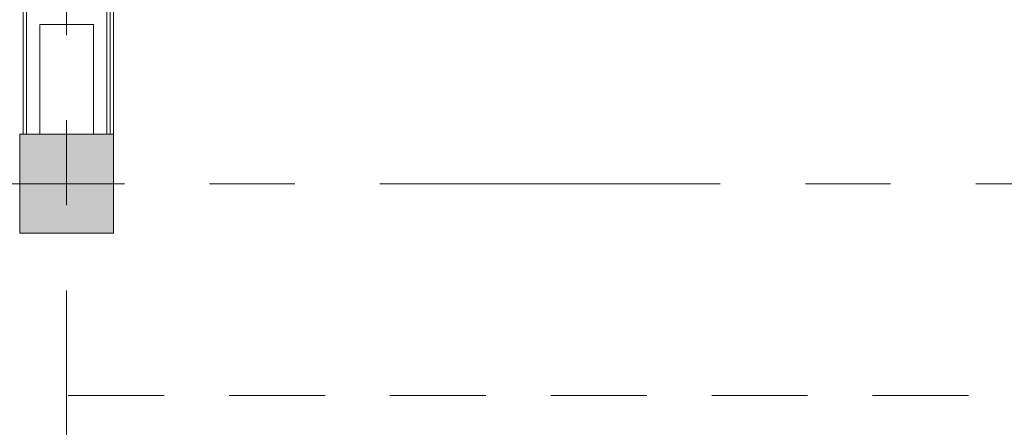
# Model space of a CAD drawing. Header units: centimetres. Extents: x -2424 to 1783, y 5 to 2907.
# Tile 68 of 99: x -30 to 337, y 1277 to 1430. Entities that reach past the tile are written whole.
import ezdxf

# ---------------------------------------------------------------- set-up
doc = ezdxf.new("R2010")
doc.units = ezdxf.units.CM
doc.linetypes.add('Dash', pattern=[60, 30, -30])
doc.linetypes.add('Oś', pattern=[222.25, 127, -31.75, 31.75, -31.75])
for name, color, linetype, lineweight in [('A-DETL', 90, 'Continuous', 9), ('A-WALL', 113, 'Continuous', 13), ('A-WALL-FNSH', 113, 'Continuous', 13), ('S-COLS', 52, 'Continuous', 13), ('S-GRID', 1, 'Continuous', 13)]:
    doc.layers.add(name, color=color, linetype=linetype, lineweight=lineweight)

msp = doc.modelspace()

# ---------------------------------------------------------------- hatches: boundary and pattern name
at = {"layer": 'S-COLS', "lineweight": 9}
msp.add_hatch(color=251, dxfattribs=at).paths.add_polyline_path([(4.88, 1349.83), (4.88, 1386.83), (-30.12, 1386.83), (-30.12, 1349.83)], flags=0)

# ---------------------------------------------------------------- linework, layer by layer
at = {"layer": 'A-DETL', "color": 251, "linetype": 'Dash', "lineweight": 9}
for points, knots in [([(-555.62, 1472.57), (-478.91, 1472.57), (-476.08, 1472.57), (-439.12, 1472.57), (-439.12, 1435.62), (-439.12, 1432.79), (-439.12, 1329.11), (-439.12, 1326.28), (-439.12, 1289.33), (-402.17, 1289.33), (-399.34, 1289.33), (54.38, 1289.33), (347.2, 1289.33), (391.67, 1289.33), (418.55, 1316.21), (413.88, 1393.93), (413.88, 1663.13)], [0, 0, 0, 0, 1.274059, 2.1133, 2.95254, 4.521491, 5.717221, 7.286172, 8.125412, 8.964652, 14.361634, 22.556861, 31.207392, 35.311818, 37.065318, 41.276562, 41.276562, 41.276562, 41.276562]), ([(-555.62, 1472.57), (-478.91, 1472.57), (-450.62, 1472.57), (-439.12, 1472.57), (-439.12, 1461.07), (-439.12, 1432.79), (-439.12, 1329.11), (-439.12, 1326.28), (-439.12, 1289.33), (-402.17, 1289.33), (-399.34, 1289.33), (54.38, 1289.33), (347.2, 1289.33), (391.67, 1289.33), (413.88, 1267.11), (413.88, 1211.15), (413.88, 1019.9)], [0, 0, 0, 0, 1.274059, 1.834911, 2.395763, 3.964714, 5.438832, 7.007784, 7.847024, 8.686264, 14.083246, 22.278473, 30.929004, 34.961158, 36.402966, 39.45005, 39.45005, 39.45005, 39.45005])]:
    msp.add_open_spline(points, degree=3, knots=knots, dxfattribs=at)
at = {"layer": 'A-WALL', "color": 251, "lineweight": 9}
for p, q in [((-28.87, 1434.08), (-28.87, 1386.83)), ((-27.62, 1432.83), (-27.62, 1386.83)), ((2.38, 1432.83), (2.38, 1386.83)), ((3.63, 1434.08), (3.63, 1386.83)), ((-22.62, 1386.83), (-22.62, 1427.83)), ((-22.62, 1427.83), (-2.62, 1427.83)), ((-2.62, 1427.83), (-2.62, 1386.83))]:
    msp.add_line(p, q, dxfattribs=at)
at = {"layer": 'A-WALL-FNSH', "color": 251, "lineweight": 9}
msp.add_line((4.88, 1386.83), (4.88, 1435.33), dxfattribs=at)
at = {"layer": 'S-COLS', "color": 251, "lineweight": 9}
for p, q in [((4.88, 1386.83), (-30.12, 1386.83)), ((-30.12, 1386.83), (-30.12, 1349.83)), ((4.88, 1349.83), (4.88, 1386.83)), ((-30.12, 1349.83), (4.88, 1349.83))]:
    msp.add_line(p, q, dxfattribs=at)
at = {"layer": 'S-GRID', "color": 251, "linetype": 'Oś', "lineweight": 9}
for p, q in [((-12.62, 2884.27), (-12.62, 27.13)), ((1342.46, 1368.33), (-1368.76, 1368.33))]:
    msp.add_line(p, q, dxfattribs=at)

doc.saveas('drawing.dxf')
